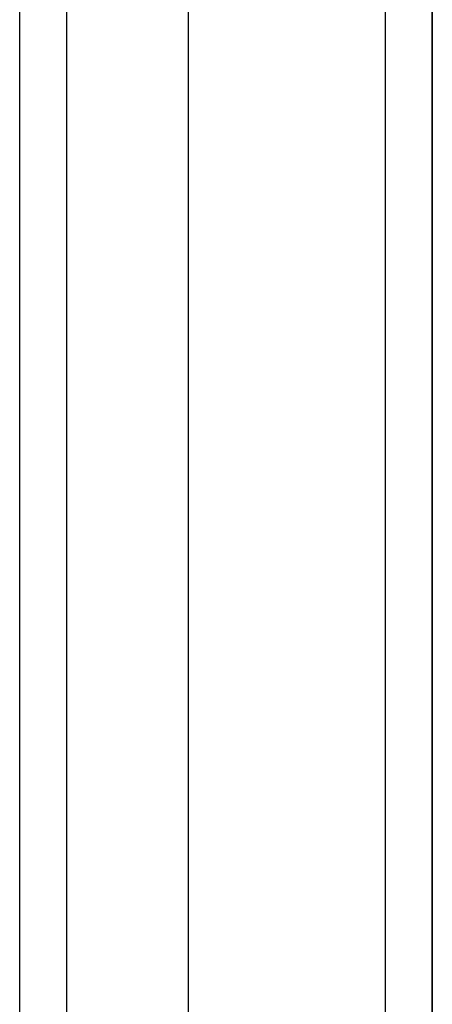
# Model space of a CAD drawing. Header units: inches. Extents: x 21 to 549, y 60 to 259.
# Tile 35 of 129: x 242.825 to 243.691, y 151.134 to 153.199. Entities that reach past the tile are written whole.
import ezdxf

# ---------------------------------------------------------------- set-up
doc = ezdxf.new("R2010")
doc.units = ezdxf.units.IN
doc.header["$MEASUREMENT"] = 0
doc.layers.add('Visible Edges(ANSI)', color=7, linetype='Continuous', lineweight=25)
doc.layers.add('Visible Tangent Edges(ANSI)', color=7, linetype='Continuous', lineweight=25)

msp = doc.modelspace()

# ---------------------------------------------------------------- linework, layer by layer
at = {"layer": 'Visible Edges(ANSI)'}
for p, q in [((243.1793, 145.9078), (243.1793, 176.4905)), ((243.6911, 176.3252), (243.6911, 146.0732)), ((243.6911, 146.0732), (243.6911, 176.3252)), ((242.825, 146.0963), (242.825, 176.302))]:
    msp.add_line(p, q, dxfattribs=at)
at = {"layer": 'Visible Tangent Edges(ANSI)'}
for p, q in [((243.5921, 177.1002), (243.5921, 145.2982)), ((242.924, 145.9663), (242.924, 176.432))]:
    msp.add_line(p, q, dxfattribs=at)

doc.saveas('drawing.dxf')
